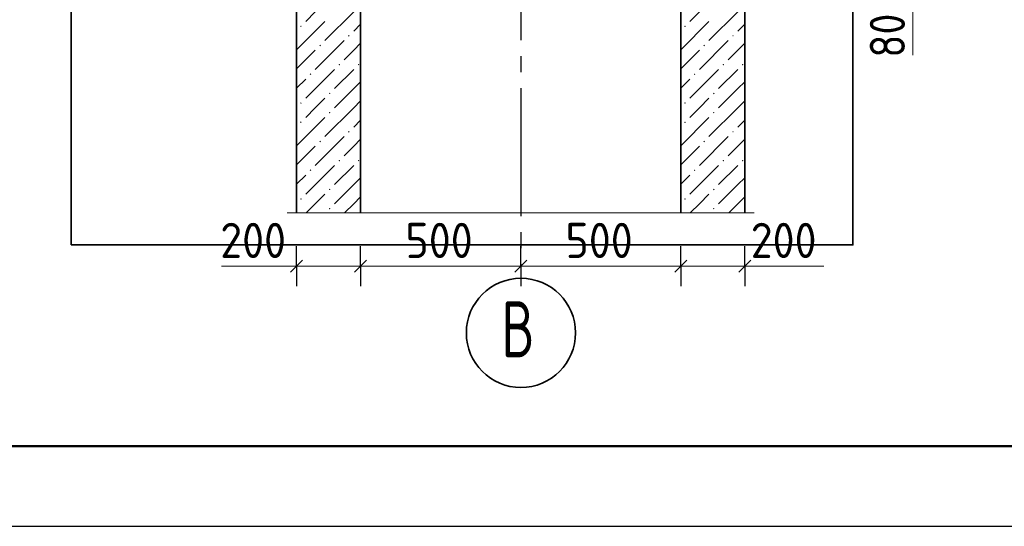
# Model space of a CAD drawing. Header units: millimetres. Extents: x 0 to 50400, y 0 to 35640.
# Tile 3 of 25: x 13105 to 20488, y 0 to 3800. Entities that reach past the tile are written whole.
import ezdxf

# ---------------------------------------------------------------- set-up
doc = ezdxf.new("R2010")
doc.units = ezdxf.units.MM
doc.linetypes.add('______2', pattern=[324, 240, -84])
doc.linetypes.add('______5', pattern=[1320, 960, -120, 120, -120])
for name, color, linetype, lineweight in [('Standard', 7, 'Continuous', 25), ('ЖБ Стена верхний уровень', 7, 'Continuous', 35), ('Размерная линия_ общее', 7, 'Continuous', 13)]:
    doc.layers.add(name, color=color, linetype=linetype, lineweight=lineweight)
doc.layers.add('Оси', color=7, linetype='______5', true_color=0x656565)
doc.layers.add('Размерная выноска', color=7, linetype='Continuous')
doc.styles.add('ISOCPEUR', font='txt')

msp = doc.modelspace()

# ---------------------------------------------------------------- hatches: boundary and pattern name
at = {"layer": 'ЖБ Стена верхний уровень', "linetype": 'Continuous', "lineweight": 18, "transparency": 33554687}
for points in [[(15207.4, 3750.8), (15213.4, 3756.8), (15219.4, 3750.8), (15213.4, 3744.8)], [(18087.4, 3750.8), (18093.4, 3756.8), (18099.4, 3750.8), (18093.4, 3744.8)], [(15567.4, 3678.8), (15573.4, 3684.8), (15579.4, 3678.8), (15573.4, 3672.8)], [(18447.4, 3678.8), (18453.4, 3684.8), (18459.4, 3678.8), (18453.4, 3672.8)], [(15351.4, 3606.8), (15357.4, 3612.8), (15363.4, 3606.8), (15357.4, 3600.8)], [(18231.4, 3606.8), (18237.4, 3612.8), (18243.4, 3606.8), (18237.4, 3600.8)], [(15279.4, 3390.8), (15285.4, 3396.8), (15291.4, 3390.8), (15285.4, 3384.8)], [(15495.4, 3462.8), (15501.4, 3468.8), (15507.4, 3462.8), (15501.4, 3456.8)], [(15639.4, 3462.8), (15645.4, 3468.8), (15651.4, 3462.8), (15645.4, 3456.8)], [(18159.4, 3390.8), (18165.4, 3396.8), (18171.4, 3390.8), (18165.4, 3384.8)], [(18375.4, 3462.8), (18381.4, 3468.8), (18387.4, 3462.8), (18381.4, 3456.8)], [(18519.4, 3462.8), (18525.4, 3468.8), (18531.4, 3462.8), (18525.4, 3456.8)], [(15423.4, 3246.8), (15429.4, 3252.8), (15435.4, 3246.8), (15429.4, 3240.8)], [(18303.4, 3246.8), (18309.4, 3252.8), (18315.4, 3246.8), (18309.4, 3240.8)], [(15207.4, 3174.8), (15213.4, 3180.8), (15219.4, 3174.8), (15213.4, 3168.8)], [(18087.4, 3174.8), (18093.4, 3180.8), (18099.4, 3174.8), (18093.4, 3168.8)], [(15423.4, 3102.8), (15429.4, 3108.8), (15435.4, 3102.8), (15429.4, 3096.8)], [(18303.4, 3102.8), (18309.4, 3108.8), (18315.4, 3102.8), (18309.4, 3096.8)], [(15207.4, 3030.8), (15213.4, 3036.8), (15219.4, 3030.8), (15213.4, 3024.8)], [(18087.4, 3030.8), (18093.4, 3036.8), (18099.4, 3030.8), (18093.4, 3024.8)], [(15567.4, 2958.8), (15573.4, 2964.8), (15579.4, 2958.8), (15573.4, 2952.8)], [(18447.4, 2958.8), (18453.4, 2964.8), (18459.4, 2958.8), (18453.4, 2952.8)], [(15351.4, 2886.8), (15357.4, 2892.8), (15363.4, 2886.8), (15357.4, 2880.8)], [(18231.4, 2886.8), (18237.4, 2892.8), (18243.4, 2886.8), (18237.4, 2880.8)], [(15495.4, 2742.8), (15501.4, 2748.8), (15507.4, 2742.8), (15501.4, 2736.8)], [(15639.4, 2742.8), (15645.4, 2748.8), (15651.4, 2742.8), (15645.4, 2736.8)], [(18375.4, 2742.8), (18381.4, 2748.8), (18387.4, 2742.8), (18381.4, 2736.8)], [(18519.4, 2742.8), (18525.4, 2748.8), (18531.4, 2742.8), (18525.4, 2736.8)], [(15279.4, 2670.8), (15285.4, 2676.8), (15291.4, 2670.8), (15285.4, 2664.8)], [(18159.4, 2670.8), (18165.4, 2676.8), (18171.4, 2670.8), (18165.4, 2664.8)], [(15423.4, 2526.8), (15429.4, 2532.8), (15435.4, 2526.8), (15429.4, 2520.8)], [(18303.4, 2526.8), (18309.4, 2532.8), (18315.4, 2526.8), (18309.4, 2520.8)], [(15207.4, 2454.8), (15213.4, 2460.8), (15219.4, 2454.8), (15213.4, 2448.8)], [(18087.4, 2454.8), (18093.4, 2460.8), (18099.4, 2454.8), (18093.4, 2448.8)], [(15423.4, 2382.8), (15429.4, 2388.8), (15435.4, 2382.8), (15429.4, 2376.8)], [(18303.4, 2382.8), (18309.4, 2388.8), (18315.4, 2382.8), (18309.4, 2376.8)]]:
    msp.add_hatch(color=7, dxfattribs=at).paths.add_polyline_path(points, flags=16)

# ---------------------------------------------------------------- linework, layer by layer
at = {"layer": 'Standard', "color": 7, "linetype": 'Continuous', "lineweight": -3, "transparency": 33554687}
for p, q in [((15181.4, 1952.4), (15181.4, 2102.4)), ((15661.4, 1952.4), (15661.4, 2102.4)), ((16861.4, 1952.4), (16861.4, 2102.4)), ((18061.4, 1952.4), (18061.4, 2102.4)), ((18541.4, 1952.4), (18541.4, 2102.4)), ((15181.4, 1952.4), (15181.4, 1802.4)), ((15661.4, 1952.4), (15661.4, 1802.4)), ((16861.4, 1952.4), (16861.4, 1802.4)), ((18061.4, 1952.4), (18061.4, 1802.4)), ((18541.4, 1952.4), (18541.4, 1802.4))]:
    msp.add_line(p, q, dxfattribs=at)
at = {"layer": 'Standard', "color": 7, "linetype": 'Continuous', "lineweight": 25, "transparency": 33554687}
for p, q in [((15136.4, 1907.4), (15226.4, 1997.4)), ((15616.4, 1907.4), (15706.4, 1997.4)), ((16816.4, 1907.4), (16906.4, 1997.4)), ((18016.4, 1907.4), (18106.4, 1997.4)), ((18496.4, 1907.4), (18586.4, 1997.4))]:
    msp.add_line(p, q, dxfattribs=at)
at = {"layer": 'Standard', "color": 7, "linetype": 'Continuous', "lineweight": 13, "transparency": 33554687}
for p, q in [((15181.4, 1952.4), (15091.4, 1952.4)), ((15181.4, 1952.4), (15661.4, 1952.4)), ((15661.4, 1952.4), (16861.4, 1952.4)), ((16861.4, 1952.4), (18061.4, 1952.4)), ((18061.4, 1952.4), (18541.4, 1952.4)), ((18541.4, 1952.4), (18631.4, 1952.4))]:
    msp.add_line(p, q, dxfattribs=at)
at = {"layer": 'Standard', "color": 7, "linetype": 'Continuous', "lineweight": 25, "transparency": 33554687}
msp.add_lwpolyline([(0, 0), (50400, 0), (50400, 35640), (0, 35640), (0, 0)], close=True, dxfattribs=at)
at = {"layer": 'Standard', "color": 7, "linetype": 'Continuous', "lineweight": 13, "transparency": 33554687}
msp.add_lwpolyline([(50400, 35640), (0, 35640), (0, 0), (50400, 0), (50400, 35640)], dxfattribs=at)
at = {"layer": 'Standard', "color": 7, "linetype": 'Continuous', "lineweight": 50, "transparency": 33554687}
msp.add_lwpolyline([(2400, 35040), (49800, 35040), (49800, 600), (2400, 600), (2400, 35040)], close=True, dxfattribs=at)
at = {"layer": 'Standard', "color": 254, "linetype": 'Continuous', "lineweight": 35, "true_color": 0xc4c4ff, "transparency": 33554687}
msp.add_lwpolyline([(13491.2, 2110.6), (19353, 2110.6), (19353, 12765.1), (13491.2, 12765.1), (13491.2, 2110.6)], dxfattribs=at)
at = {"layer": 'ЖБ Стена верхний уровень', "color": 7, "linetype": 'Continuous', "lineweight": 35, "transparency": 33554687}
for p, q in [((15181.4, 11607.1), (15181.4, 2350.6)), ((15661.4, 2350.6), (15661.4, 11607.1)), ((18061.4, 11607.1), (18061.4, 2350.6)), ((18541.4, 2350.6), (18541.4, 11607.1))]:
    msp.add_line(p, q, dxfattribs=at)
at = {"layer": 'ЖБ Стена верхний уровень', "color": 251, "linetype": 'Continuous', "lineweight": 18, "true_color": 0x494949, "transparency": 33554687}
for p, q in [((15249.4, 3786.8), (15321.4, 3858.8)), ((15609.4, 3858.8), (15393.4, 3642.8)), ((18129.4, 3786.8), (18201.4, 3858.8)), ((18489.4, 3858.8), (18273.4, 3642.8)), ((15393.4, 3786.8), (15181.4, 3574.9)), ((15661.4, 3766.9), (15609.4, 3714.8)), ((18273.4, 3786.8), (18061.4, 3574.9)), ((18541.4, 3766.9), (18489.4, 3714.8)), ((15537.4, 3642.8), (15321.4, 3426.8)), ((15609.4, 3570.8), (15661.4, 3622.9)), ((18417.4, 3642.8), (18201.4, 3426.8)), ((18489.4, 3570.8), (18541.4, 3622.9)), ((15321.4, 3570.8), (15181.4, 3430.9)), ((15537.4, 3498.8), (15609.4, 3570.8)), ((18201.4, 3570.8), (18061.4, 3430.9)), ((18417.4, 3498.8), (18489.4, 3570.8)), ((15465.4, 3426.8), (15249.4, 3210.8)), ((15609.4, 3426.8), (15465.4, 3282.8)), ((18345.4, 3426.8), (18129.4, 3210.8)), ((18489.4, 3426.8), (18345.4, 3282.8)), ((15181.4, 3286.9), (15249.4, 3354.8)), ((15609.4, 3282.8), (15661.4, 3334.9)), ((18061.4, 3286.9), (18129.4, 3354.8)), ((18489.4, 3282.8), (18541.4, 3334.9)), ((15609.4, 3282.8), (15465.4, 3138.8)), ((18489.4, 3282.8), (18345.4, 3138.8)), ((15321.4, 3138.8), (15393.4, 3210.8)), ((15661.4, 3190.9), (15609.4, 3138.8)), ((18201.4, 3138.8), (18273.4, 3210.8)), ((18541.4, 3190.9), (18489.4, 3138.8)), ((15249.4, 3066.8), (15321.4, 3138.8)), ((15609.4, 3138.8), (15393.4, 2922.8)), ((18129.4, 3066.8), (18201.4, 3138.8)), ((18489.4, 3138.8), (18273.4, 2922.8)), ((15393.4, 3066.8), (15181.4, 2854.9)), ((15661.4, 3046.9), (15609.4, 2994.8)), ((18273.4, 3066.8), (18061.4, 2854.9)), ((18541.4, 3046.9), (18489.4, 2994.8)), ((15537.4, 2922.8), (15321.4, 2706.8)), ((15609.4, 2850.8), (15661.4, 2902.9)), ((18417.4, 2922.8), (18201.4, 2706.8)), ((18489.4, 2850.8), (18541.4, 2902.9)), ((15321.4, 2850.8), (15181.4, 2710.9)), ((15537.4, 2778.8), (15609.4, 2850.8)), ((18201.4, 2850.8), (18061.4, 2710.9)), ((18417.4, 2778.8), (18489.4, 2850.8)), ((15465.4, 2706.8), (15249.4, 2490.8)), ((15609.4, 2706.8), (15465.4, 2562.8)), ((18345.4, 2706.8), (18129.4, 2490.8)), ((18489.4, 2706.8), (18345.4, 2562.8)), ((15181.4, 2566.9), (15249.4, 2634.8)), ((15609.4, 2562.8), (15661.4, 2614.9)), ((18061.4, 2566.9), (18129.4, 2634.8)), ((18489.4, 2562.8), (18541.4, 2614.9)), ((15609.4, 2562.8), (15465.4, 2418.8)), ((18489.4, 2562.8), (18345.4, 2418.8)), ((15321.4, 2418.8), (15393.4, 2490.8)), ((15661.4, 2470.9), (15609.4, 2418.8)), ((18201.4, 2418.8), (18273.4, 2490.8)), ((18541.4, 2470.9), (18489.4, 2418.8)), ((15253.1, 2350.6), (15321.4, 2418.8)), ((15609.4, 2418.8), (15541.1, 2350.6)), ((18133.1, 2350.6), (18201.4, 2418.8)), ((18489.4, 2418.8), (18421.1, 2350.6))]:
    msp.add_line(p, q, dxfattribs=at)
at = {"layer": 'ЖБ Стена верхний уровень', "color": 253, "linetype": '______2', "lineweight": -3, "true_color": 0xababab, "transparency": 33554687}
for p, q in [((15661.4, 2350.6), (15661.4, 2350.6)), ((18541.4, 2350.6), (18541.4, 2350.6))]:
    msp.add_line(p, q, dxfattribs=at)
at = {"layer": 'Оси', "color": 8, "linetype": '______5', "lineweight": -3, "transparency": 33554687}
msp.add_line((16861.4, 12525.1), (16861.4, 1870), dxfattribs=at)
at = {"layer": 'Оси', "color": 7, "linetype": 'Continuous', "lineweight": 35, "transparency": 33554687}
msp.add_circle((16863.5, 1450.9), 409.4, dxfattribs=at)
at = {"layer": 'Размерная выноска', "color": 7, "linetype": 'Continuous', "lineweight": 13, "transparency": 33554687}
for p, q in [((19803.2, 3903.1), (19803.2, 3533.5)), ((15109.4, 2350.6), (15733.4, 2350.6)), ((18133.4, 2350.6), (15589.4, 2350.6)), ((17989.4, 2350.6), (18613.4, 2350.6)), ((15181.4, 1952.4), (14617.4, 1952.4)), ((18541.4, 1952.4), (19134.2, 1952.4))]:
    msp.add_line(p, q, dxfattribs=at)

# ---------------------------------------------------------------- texts
at = {"layer": 'Standard', "color": 7, "linetype": 'Continuous', "lineweight": 25, "transparency": 33554687, "char_height": 264, "attachment_point": 7, "style": 'ISOCPEUR'}
for s, insert, width in [('\\W0.91;200', (14608.4, 2012.4), 674.377), ('\\W0.91;500', (15997.4, 2012.4), 674.386), ('\\W0.91;500', (17197.4, 2012.4), 674.386), ('\\W0.91;200', (18586.4, 2012.4), 674.395)]:
    msp.add_mtext(s, dxfattribs=dict(at, insert=insert, width=width))
at = {"layer": 'Оси', "color": 7, "linetype": 'Continuous', "lineweight": 35, "transparency": 33554687, "insert": (16716.5, 1268.2), "char_height": 420, "width": 440.793, "attachment_point": 7, "style": 'ISOCPEUR'}
msp.add_mtext('\\W0.70;В', dxfattribs=at)
at = {"layer": 'Размерная линия_ общее', "color": 7, "linetype": 'Continuous', "lineweight": 25, "transparency": 33554687, "insert": (19743.2, 3514.9), "char_height": 264, "width": 484.709, "attachment_point": 7, "rotation": 90, "style": 'ISOCPEUR'}
msp.add_mtext('\\W0.87;80', dxfattribs=at)

doc.saveas('drawing.dxf')
